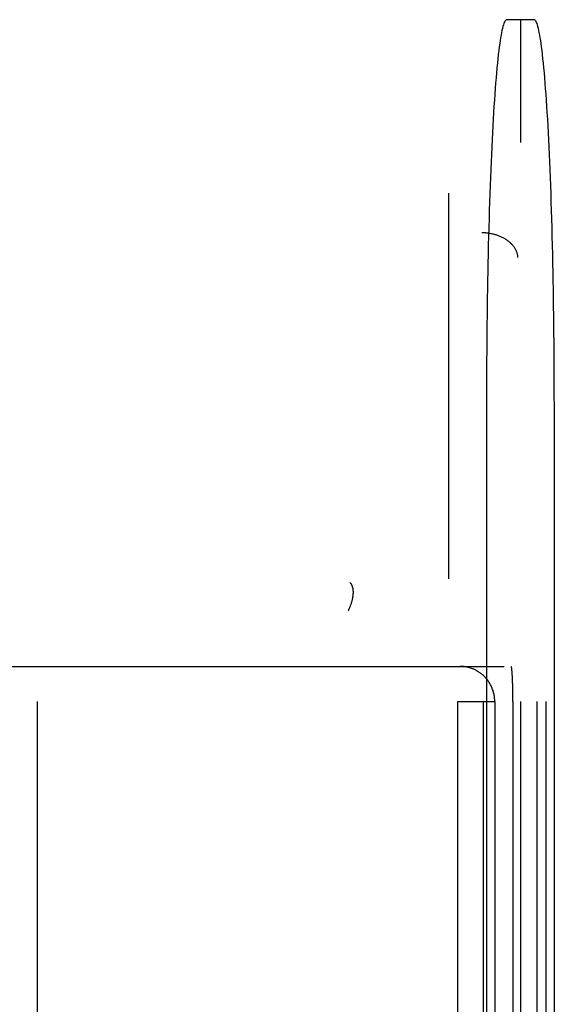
# Model space of a CAD drawing. Header units: millimetres. Extents: x 154 to 631, y -21 to 485.
# Tile 29 of 29: x 615 to 631, y 428 to 456. Entities that reach past the tile are written whole.
import ezdxf

# ---------------------------------------------------------------- set-up
doc = ezdxf.new("R2010")
doc.units = ezdxf.units.MM
doc.header["$MEASUREMENT"] = 0
doc.layers.add('Predefinito', color=5, linetype='Continuous')

# ---------------------------------------------------------------- blocks, each defined once
blk = doc.blocks.new('(#4355) Document')
at = {"layer": 'Predefinito', "extrusion": (0, 1, 0)}
for points in [[(-629.371, 489.31), (-234.912, 468.637)], [(-630.156, 474.33), (-235.697, 453.657)], [(-629.159, 493.353), (-234.7, 472.68)], [(-630.368, 470.287), (-235.909, 449.614)], [(-628.964, 497.077), (-234.505, 476.404)], [(-630.563, 466.563), (-236.104, 445.89)], [(-629.371, 489.31), (-234.912, 468.637)], [(-630.156, 474.33), (-235.697, 453.657)], [(-627.32, 489.507), (-628.105, 474.528)], [(-628.836, 499.523), (-234.377, 478.85)], [(-630.691, 464.117), (-236.232, 443.444)], [(-628.393, 469.036), (-627.032, 495)], [(-628.795, 500.294), (-234.336, 479.622)], [(-628.978, 496.799), (-234.52, 476.127)], [(-236.09, 446.168), (-630.548, 466.84)], [(-236.273, 442.672), (-630.732, 463.345)], [(-627.32, 489.507), (-628.105, 474.528)], [(-235.571, 475.18), (-628.032, 495.748)], [(-629.497, 467.787), (-602.359, 466.364)], [(-628.032, 495.748), (-629.497, 467.787)], [(-235.534, 475.886), (-627.995, 496.454)], [(-602.396, 465.658), (-629.534, 467.081)], [(-630.204, 467.824), (-628.738, 495.785)], [(-627.98, 496.747), (-235.518, 476.179)], [(-602.412, 465.366), (-629.55, 466.788)], [(-630.496, 467.839), (-629.031, 495.801)], [(-630.496, 467.839), (-630.497, 467.817), (-630.497, 467.794), (-630.497, 467.772), (-630.497, 467.749), (-630.496, 467.726), (-630.494, 467.703), (-630.492, 467.68), (-630.489, 467.656), (-630.485, 467.633), (-630.482, 467.609), (-630.477, 467.586), (-630.472, 467.562), (-630.466, 467.539), (-630.46, 467.515), (-630.453, 467.491), (-630.445, 467.468), (-630.437, 467.444), (-630.428, 467.421), (-630.419, 467.398), (-630.408, 467.374), (-630.398, 467.352), (-630.386, 467.329), (-630.374, 467.306), (-630.362, 467.284), (-630.349, 467.262), (-630.335, 467.24), (-630.321, 467.219), (-630.306, 467.198), (-630.29, 467.177), (-630.274, 467.157), (-630.258, 467.137), (-630.241, 467.118), (-630.223, 467.099), (-630.205, 467.08), (-630.186, 467.062), (-630.167, 467.044), (-630.148, 467.027), (-630.128, 467.011), (-630.108, 466.995), (-630.088, 466.979), (-630.067, 466.965), (-630.046, 466.95), (-630.024, 466.937), (-630.003, 466.924), (-629.981, 466.911), (-629.958, 466.899), (-629.936, 466.888), (-629.914, 466.877), (-629.891, 466.867), (-629.868, 466.858), (-629.845, 466.849), (-629.822, 466.841), (-629.8, 466.833), (-629.777, 466.826), (-629.754, 466.82), (-629.731, 466.814), (-629.708, 466.809), (-629.685, 466.804), (-629.662, 466.8), (-629.639, 466.797), (-629.617, 466.794), (-629.594, 466.791), (-629.572, 466.789), (-629.55, 466.788)]]:
    blk.add_lwpolyline(points, dxfattribs=at)
at = {"layer": 'Predefinito'}
for points in [[(629.763, 456.449), (629.763, 452.949)], [(627.712, 451.5), (627.712, 440.5)], [(602.091, 438.007), (629.304, 438.007)], [(615.981, 23.891), (615.981, 437.007)], [(627.98, 23.891), (627.98, 437.007)], [(628.701, 437.007), (628.701, 23.891)], [(629.031, 437.007), (629.031, 23.891)], [(629.55, 437.007), (629.55, 23.891)], [(629.763, 437.007), (629.763, 23.891)], [(630.241, 23.891), (630.241, 437.007)], [(630.496, 23.891), (630.496, 437.007)]]:
    blk.add_lwpolyline(points, dxfattribs=at)
at = {"layer": 'Predefinito', "extrusion": (0.99863, 0, 0.052336)}
for points in [[(15.449, 463.2), (445.615, 463.198), (445.783, 463.193), (445.953, 463.183), (446.123, 463.17), (446.294, 463.152), (446.467, 463.131), (446.64, 463.105), (446.814, 463.075), (446.988, 463.041), (447.163, 463.002), (447.338, 462.959), (447.513, 462.911), (447.688, 462.858), (447.862, 462.801), (448.036, 462.74), (448.21, 462.674), (448.382, 462.603), (448.554, 462.527), (448.725, 462.447), (448.894, 462.362), (449.061, 462.273), (449.227, 462.179), (449.391, 462.081), (449.553, 461.978), (449.713, 461.87), (449.87, 461.759), (450.024, 461.643), (450.176, 461.523), (450.325, 461.399), (450.471, 461.271), (450.613, 461.139), (450.752, 461.004), (450.888, 460.864), (451.02, 460.722), (451.148, 460.576), (451.272, 460.427), (451.392, 460.276), (451.508, 460.121), (451.619, 459.964), (451.726, 459.804), (451.829, 459.642), (451.928, 459.478), (452.022, 459.313), (452.111, 459.145), (452.196, 458.976), (452.276, 458.805), (452.352, 458.634), (452.422, 458.461), (452.489, 458.287), (452.55, 458.113), (452.607, 457.939), (452.659, 457.764), (452.707, 457.589), (452.751, 457.414), (452.789, 457.239), (452.824, 457.065), (452.854, 456.891), (452.88, 456.718), (452.901, 456.546), (452.919, 456.374), (452.932, 456.204), (452.942, 456.035), (452.947, 455.867), (452.949, 440.7), (452.947, 440.534), (452.942, 440.366), (452.932, 440.197), (452.919, 440.026), (452.901, 439.855), (452.88, 439.682), (452.854, 439.509), (452.824, 439.335), (452.789, 439.161), (452.751, 438.986), (452.707, 438.812), (452.659, 438.637), (452.607, 438.462), (452.55, 438.287), (452.489, 438.113), (452.422, 437.94), (452.352, 437.767), (452.276, 437.595), (452.196, 437.425), (452.111, 437.256), (452.022, 437.088), (451.928, 436.922), (451.829, 436.758), (451.726, 436.596), (451.619, 436.437), (451.508, 436.279), (451.392, 436.125), (451.272, 435.973), (451.148, 435.824), (451.02, 435.678), (450.888, 435.536), (450.752, 435.397), (450.613, 435.261), (450.471, 435.13), (450.325, 435.002), (450.176, 434.878), (450.024, 434.758), (449.87, 434.642), (449.713, 434.53), (449.553, 434.423), (449.391, 434.32), (449.227, 434.221), (449.061, 434.127), (448.894, 434.038), (448.725, 433.953), (448.554, 433.873), (448.382, 433.798), (448.21, 433.727), (448.036, 433.661), (447.862, 433.599), (447.688, 433.542), (447.513, 433.49), (447.338, 433.442), (447.163, 433.399), (446.988, 433.36), (446.814, 433.325), (446.64, 433.295), (446.467, 433.27), (446.294, 433.248), (446.123, 433.231), (445.953, 433.217), (445.783, 433.208), (445.615, 433.202), (445.449, 433.2)], [(440.5, 456.005), (440.501, 456.127), (440.505, 456.25), (440.512, 456.374), (440.522, 456.499), (440.535, 456.625), (440.551, 456.752), (440.57, 456.879), (440.592, 457.006), (440.617, 457.134), (440.646, 457.262), (440.677, 457.39), (440.712, 457.519), (440.751, 457.647), (440.792, 457.775), (440.838, 457.903), (440.886, 458.03), (440.938, 458.156), (440.993, 458.282), (441.052, 458.407), (441.114, 458.531), (441.18, 458.654), (441.249, 458.776), (441.321, 458.896), (441.397, 459.015), (441.475, 459.132), (441.557, 459.247), (441.642, 459.361), (441.73, 459.472), (441.821, 459.581), (441.915, 459.688), (442.012, 459.792), (442.111, 459.894), (442.213, 459.994), (442.317, 460.09), (442.424, 460.184), (442.533, 460.275), (442.645, 460.363), (442.758, 460.448), (442.873, 460.53), (442.99, 460.609), (443.109, 460.684), (443.229, 460.756), (443.351, 460.825), (443.474, 460.891), (443.598, 460.953), (443.723, 461.012), (443.849, 461.067), (443.975, 461.119), (444.103, 461.168), (444.23, 461.213), (444.358, 461.255), (444.487, 461.293), (444.615, 461.328), (444.743, 461.36), (444.871, 461.388), (444.999, 461.413), (445.127, 461.435), (445.254, 461.454), (445.38, 461.47), (445.506, 461.483), (445.631, 461.493), (445.755, 461.5), (445.878, 461.504), (446, 461.505), (446.122, 461.504), (446.245, 461.5), (446.369, 461.493), (446.494, 461.483), (446.62, 461.47), (446.746, 461.454), (446.873, 461.435), (447.001, 461.413), (447.129, 461.388), (447.257, 461.36), (447.385, 461.328), (447.513, 461.293), (447.642, 461.255), (447.77, 461.213), (447.897, 461.168), (448.025, 461.119), (448.151, 461.067), (448.277, 461.012), (448.402, 460.953), (448.526, 460.891), (448.649, 460.825), (448.771, 460.756), (448.891, 460.684), (449.01, 460.609), (449.127, 460.53), (449.242, 460.448), (449.355, 460.363), (449.467, 460.275), (449.576, 460.184), (449.683, 460.09), (449.787, 459.994), (449.889, 459.894), (449.988, 459.792), (450.085, 459.688), (450.179, 459.581), (450.27, 459.472), (450.358, 459.361), (450.443, 459.247), (450.525, 459.132), (450.603, 459.015), (450.679, 458.896), (450.751, 458.776), (450.82, 458.654), (450.886, 458.531), (450.948, 458.407), (451.007, 458.282), (451.062, 458.156), (451.114, 458.03), (451.162, 457.903), (451.208, 457.775), (451.249, 457.647), (451.288, 457.519), (451.323, 457.39), (451.354, 457.262), (451.383, 457.134), (451.408, 457.006), (451.43, 456.879), (451.449, 456.752), (451.465, 456.625), (451.478, 456.499), (451.488, 456.374), (451.495, 456.25), (451.499, 456.127), (451.5, 456.005)], [(451.5, 441.005), (451.499, 456.127), (451.495, 456.25), (451.488, 456.374), (451.478, 456.499), (451.465, 456.625), (451.449, 456.752), (451.43, 456.879), (451.408, 457.006), (451.383, 457.134), (451.354, 457.262), (451.323, 457.39), (451.288, 457.519), (451.249, 457.647), (451.208, 457.775), (451.162, 457.903), (451.114, 458.03), (451.062, 458.156), (451.007, 458.282), (450.948, 458.407), (450.886, 458.531), (450.82, 458.654), (450.751, 458.776), (450.679, 458.896), (450.603, 459.015), (450.525, 459.132), (450.443, 459.247), (450.358, 459.361), (450.27, 459.472), (450.179, 459.581), (450.085, 459.688), (449.988, 459.792), (449.889, 459.894), (449.787, 459.994), (449.683, 460.09), (449.576, 460.184), (449.467, 460.275), (449.355, 460.363), (449.242, 460.448), (449.127, 460.53), (449.01, 460.609), (448.891, 460.684), (448.771, 460.756), (448.649, 460.825), (448.526, 460.891), (448.402, 460.953), (448.277, 461.012), (448.151, 461.067), (448.025, 461.119), (447.897, 461.168), (447.77, 461.213), (447.642, 461.255), (447.513, 461.293), (447.385, 461.328), (447.257, 461.36), (447.129, 461.388), (447.001, 461.413), (446.873, 461.435), (446.746, 461.454), (446.62, 461.47), (446.494, 461.483), (446.369, 461.493), (446.245, 461.5), (446.122, 461.504), (446, 461.505), (445.878, 461.504), (445.755, 461.5), (445.631, 461.493), (445.506, 461.483), (445.38, 461.47), (445.254, 461.454), (445.127, 461.435), (444.999, 461.413), (444.871, 461.388), (444.743, 461.36), (444.615, 461.328), (444.487, 461.293), (444.358, 461.255), (444.23, 461.213), (444.103, 461.168), (443.975, 461.119), (443.849, 461.067), (443.723, 461.012), (443.598, 460.953), (443.474, 460.891), (443.351, 460.825), (443.229, 460.756), (443.109, 460.684), (442.99, 460.609), (442.873, 460.53), (442.758, 460.448), (442.645, 460.363), (442.533, 460.275), (442.424, 460.184), (442.317, 460.09), (442.213, 459.994), (442.111, 459.894), (442.012, 459.792), (441.915, 459.688), (441.821, 459.581), (441.73, 459.472), (441.642, 459.361), (441.557, 459.247), (441.475, 459.132), (441.397, 459.015), (441.321, 458.896), (441.249, 458.776), (441.18, 458.654), (441.114, 458.531), (441.052, 458.407), (440.993, 458.282), (440.938, 458.156), (440.886, 458.03), (440.838, 457.903), (440.792, 457.775), (440.751, 457.647), (440.712, 457.519), (440.677, 457.39), (440.646, 457.262), (440.617, 457.134), (440.592, 457.006), (440.57, 456.879), (440.551, 456.752), (440.535, 456.625), (440.522, 456.499), (440.512, 456.374), (440.505, 456.25), (440.501, 456.127), (440.5, 456.005)], [(440.5, 456.005), (440.501, 440.883), (440.505, 440.76), (440.512, 440.636), (440.522, 440.511), (440.535, 440.385), (440.551, 440.259), (440.57, 440.132), (440.592, 440.004), (440.617, 439.877), (440.646, 439.748), (440.677, 439.62), (440.712, 439.492), (440.751, 439.364), (440.792, 439.236), (440.838, 439.108), (440.886, 438.981), (440.938, 438.854), (440.993, 438.728), (441.052, 438.603), (441.114, 438.479), (441.18, 438.356), (441.249, 438.235), (441.321, 438.114), (441.397, 437.996), (441.475, 437.879), (441.557, 437.763), (441.642, 437.65), (441.73, 437.539), (441.821, 437.429), (441.915, 437.323), (442.012, 437.218), (442.111, 437.116), (442.213, 437.017), (442.317, 436.92), (442.424, 436.826), (442.533, 436.735), (442.645, 436.647), (442.758, 436.562), (442.873, 436.48), (442.99, 436.402), (443.109, 436.326), (443.229, 436.254), (443.351, 436.185), (443.474, 436.12), (443.598, 436.058), (443.723, 435.999), (443.849, 435.943), (443.975, 435.891), (444.103, 435.843), (444.23, 435.798), (444.358, 435.756), (444.487, 435.718), (444.615, 435.682), (444.743, 435.651), (444.871, 435.622), (444.999, 435.597), (445.127, 435.575), (445.254, 435.556), (445.38, 435.54), (445.506, 435.527), (445.631, 435.518), (445.755, 435.511), (445.878, 435.507), (446, 435.505), (446.122, 435.507), (446.245, 435.511), (446.369, 435.518), (446.494, 435.527), (446.62, 435.54), (446.746, 435.556), (446.873, 435.575), (447.001, 435.597), (447.129, 435.622), (447.257, 435.651), (447.385, 435.682), (447.513, 435.718), (447.642, 435.756), (447.77, 435.798), (447.897, 435.843), (448.025, 435.891), (448.151, 435.943), (448.277, 435.999), (448.402, 436.058), (448.526, 436.12), (448.649, 436.185), (448.771, 436.254), (448.891, 436.326), (449.01, 436.402), (449.127, 436.48), (449.242, 436.562), (449.355, 436.647), (449.467, 436.735), (449.576, 436.826), (449.683, 436.92), (449.787, 437.017), (449.889, 437.116), (449.988, 437.218), (450.085, 437.323), (450.179, 437.429), (450.27, 437.539), (450.358, 437.65), (450.443, 437.763), (450.525, 437.879), (450.603, 437.996), (450.679, 438.114), (450.751, 438.235), (450.82, 438.356), (450.886, 438.479), (450.948, 438.603), (451.007, 438.728), (451.062, 438.854), (451.114, 438.981), (451.162, 439.108), (451.208, 439.236), (451.249, 439.364), (451.288, 439.492), (451.323, 439.62), (451.354, 439.748), (451.383, 439.877), (451.408, 440.004), (451.43, 440.132), (451.449, 440.259), (451.465, 440.385), (451.478, 440.511), (451.488, 440.636), (451.495, 440.76), (451.499, 440.883), (451.5, 441.005)], [(440.5, 441.005), (440.501, 440.883), (440.505, 440.76), (440.512, 440.636), (440.522, 440.511), (440.535, 440.385), (440.551, 440.259), (440.57, 440.132), (440.592, 440.004), (440.617, 439.877), (440.646, 439.748), (440.677, 439.62), (440.712, 439.492), (440.751, 439.364), (440.792, 439.236), (440.838, 439.108), (440.886, 438.981), (440.938, 438.854), (440.993, 438.728), (441.052, 438.603), (441.114, 438.479), (441.18, 438.356), (441.249, 438.235), (441.321, 438.114), (441.397, 437.996), (441.475, 437.879), (441.557, 437.763), (441.642, 437.65), (441.73, 437.539), (441.821, 437.429), (441.915, 437.323), (442.012, 437.218), (442.111, 437.116), (442.213, 437.017), (442.317, 436.92), (442.424, 436.826), (442.533, 436.735), (442.645, 436.647), (442.758, 436.562), (442.873, 436.48), (442.99, 436.402), (443.109, 436.326), (443.229, 436.254), (443.351, 436.185), (443.474, 436.12), (443.598, 436.058), (443.723, 435.999), (443.849, 435.943), (443.975, 435.891), (444.103, 435.843), (444.23, 435.798), (444.358, 435.756), (444.487, 435.718), (444.615, 435.682), (444.743, 435.651), (444.871, 435.622), (444.999, 435.597), (445.127, 435.575), (445.254, 435.556), (445.38, 435.54), (445.506, 435.527), (445.631, 435.518), (445.755, 435.511), (445.878, 435.507), (446, 435.505), (446.122, 435.507), (446.245, 435.511), (446.369, 435.518), (446.494, 435.527), (446.62, 435.54), (446.746, 435.556), (446.873, 435.575), (447.001, 435.597), (447.129, 435.622), (447.257, 435.651), (447.385, 435.682), (447.513, 435.718), (447.642, 435.756), (447.77, 435.798), (447.897, 435.843), (448.025, 435.891), (448.151, 435.943), (448.277, 435.999), (448.402, 436.058), (448.526, 436.12), (448.649, 436.185), (448.771, 436.254), (448.891, 436.326), (449.01, 436.402), (449.127, 436.48), (449.242, 436.562), (449.355, 436.647), (449.467, 436.735), (449.576, 436.826), (449.683, 436.92), (449.787, 437.017), (449.889, 437.116), (449.988, 437.218), (450.085, 437.323), (450.179, 437.429), (450.27, 437.539), (450.358, 437.65), (450.443, 437.763), (450.525, 437.879), (450.603, 437.996), (450.679, 438.114), (450.751, 438.235), (450.82, 438.356), (450.886, 438.479), (450.948, 438.603), (451.007, 438.728), (451.062, 438.854), (451.114, 438.981), (451.162, 439.108), (451.208, 439.236), (451.249, 439.364), (451.288, 439.492), (451.323, 439.62), (451.354, 439.748), (451.383, 439.877), (451.408, 440.004), (451.43, 440.132), (451.449, 440.259), (451.465, 440.385), (451.478, 440.511), (451.488, 440.636), (451.495, 440.76), (451.499, 440.883), (451.5, 441.005)], [(445.449, 433.2), (15.283, 433.202), (15.115, 433.208), (14.945, 433.217), (14.775, 433.231), (14.604, 433.248), (14.431, 433.27), (14.258, 433.295), (14.084, 433.325), (13.91, 433.36), (13.735, 433.399), (13.56, 433.442), (13.385, 433.49), (13.21, 433.542), (13.036, 433.599), (12.862, 433.661), (12.688, 433.727), (12.516, 433.798), (12.344, 433.873), (12.173, 433.953), (12.004, 434.038), (11.837, 434.127), (11.671, 434.221), (11.507, 434.32), (11.345, 434.423), (11.185, 434.53), (11.028, 434.642), (10.874, 434.758), (10.722, 434.878), (10.573, 435.002), (10.427, 435.13), (10.285, 435.261), (10.146, 435.397), (10.01, 435.536), (9.878, 435.678), (9.75, 435.824), (9.626, 435.973), (9.506, 436.125), (9.39, 436.279), (9.279, 436.437), (9.172, 436.596), (9.069, 436.758), (8.97, 436.922), (8.876, 437.088), (8.787, 437.256), (8.702, 437.425), (8.622, 437.595), (8.546, 437.767), (8.476, 437.94), (8.409, 438.113), (8.348, 438.287), (8.291, 438.462), (8.239, 438.637), (8.191, 438.812), (8.147, 438.986), (8.109, 439.161), (8.074, 439.336), (8.044, 439.509), (8.018, 439.683), (7.997, 439.855), (7.979, 440.026), (7.966, 440.197), (7.956, 440.366), (7.951, 440.534), (7.949, 455.7), (7.951, 455.867), (7.956, 456.035), (7.966, 456.204), (7.979, 456.374), (7.997, 456.546), (8.018, 456.718), (8.044, 456.891), (8.074, 457.065), (8.109, 457.239), (8.147, 457.414), (8.191, 457.589), (8.239, 457.764), (8.291, 457.939), (8.348, 458.113), (8.409, 458.287), (8.476, 458.461), (8.546, 458.634), (8.622, 458.805), (8.702, 458.976), (8.787, 459.145), (8.876, 459.313), (8.97, 459.478), (9.069, 459.642), (9.172, 459.804), (9.279, 459.964), (9.39, 460.121), (9.506, 460.276), (9.626, 460.427), (9.75, 460.576), (9.878, 460.722), (10.01, 460.864), (10.146, 461.004), (10.285, 461.139), (10.427, 461.271), (10.573, 461.399), (10.722, 461.523), (10.874, 461.643), (11.028, 461.759), (11.185, 461.87), (11.345, 461.978), (11.507, 462.081), (11.671, 462.179), (11.837, 462.273), (12.004, 462.362), (12.173, 462.447), (12.344, 462.527), (12.516, 462.603), (12.688, 462.674), (12.862, 462.74), (13.036, 462.801), (13.21, 462.858), (13.385, 462.911), (13.56, 462.959), (13.735, 463.002), (13.91, 463.041), (14.084, 463.075), (14.258, 463.105), (14.431, 463.131), (14.604, 463.152), (14.775, 463.17), (14.945, 463.183), (15.115, 463.193), (15.283, 463.198), (15.449, 463.2)], [(438.007, 434.2), (438.007, 434.178), (438.006, 434.156), (438.005, 434.133), (438.003, 434.11), (438.001, 434.088), (437.998, 434.065), (437.994, 434.041), (437.99, 434.018), (437.986, 433.995), (437.981, 433.972), (437.975, 433.948), (437.968, 433.925), (437.961, 433.902), (437.954, 433.878), (437.946, 433.855), (437.937, 433.832), (437.927, 433.809), (437.917, 433.786), (437.907, 433.763), (437.895, 433.741), (437.883, 433.719), (437.871, 433.696), (437.858, 433.675), (437.844, 433.653), (437.83, 433.632), (437.815, 433.611), (437.799, 433.59), (437.783, 433.57), (437.767, 433.55), (437.75, 433.531), (437.732, 433.512), (437.714, 433.493), (437.695, 433.475), (437.676, 433.457), (437.657, 433.44), (437.637, 433.424), (437.617, 433.408), (437.596, 433.392), (437.575, 433.378), (437.554, 433.363), (437.532, 433.35), (437.511, 433.336), (437.488, 433.324), (437.466, 433.312), (437.444, 433.301), (437.421, 433.29), (437.398, 433.28), (437.375, 433.27), (437.352, 433.262), (437.329, 433.253), (437.305, 433.246), (437.282, 433.239), (437.259, 433.232), (437.235, 433.227), (437.212, 433.222), (437.189, 433.217), (437.166, 433.213), (437.142, 433.209), (437.119, 433.207), (437.097, 433.204), (437.074, 433.202), (437.051, 433.201), (437.029, 433.2), (437.007, 433.2)], [(437.007, 463.2), (437.029, 463.2), (437.051, 463.199), (437.074, 463.198), (437.097, 463.196), (437.119, 463.194), (437.142, 463.191), (437.166, 463.188), (437.189, 463.184), (437.212, 463.179), (437.235, 463.174), (437.259, 463.168), (437.282, 463.162), (437.305, 463.155), (437.329, 463.147), (437.352, 463.139), (437.375, 463.13), (437.398, 463.121), (437.421, 463.11), (437.444, 463.1), (437.466, 463.089), (437.488, 463.077), (437.511, 463.064), (437.532, 463.051), (437.554, 463.037), (437.575, 463.023), (437.596, 463.008), (437.617, 462.993), (437.637, 462.977), (437.657, 462.96), (437.676, 462.943), (437.695, 462.925), (437.714, 462.907), (437.732, 462.889), (437.75, 462.87), (437.767, 462.85), (437.783, 462.831), (437.799, 462.81), (437.815, 462.79), (437.83, 462.769), (437.844, 462.747), (437.858, 462.726), (437.871, 462.704), (437.883, 462.682), (437.895, 462.66), (437.907, 462.637), (437.917, 462.614), (437.927, 462.591), (437.937, 462.568), (437.946, 462.545), (437.954, 462.522), (437.961, 462.499), (437.968, 462.475), (437.975, 462.452), (437.981, 462.429), (437.986, 462.405), (437.99, 462.382), (437.994, 462.359), (437.998, 462.336), (438.001, 462.313), (438.003, 462.29), (438.005, 462.267), (438.006, 462.245), (438.007, 462.222), (438.007, 462.2)]]:
    blk.add_lwpolyline(points, dxfattribs=at)
at = {"layer": 'Predefinito', "extrusion": (0.726994, -0.503806, -0.466539)}
blk.add_lwpolyline([(717.218, 564.138), (717.235, 564.132), (717.252, 564.126), (717.269, 564.119), (717.286, 564.113), (717.303, 564.106), (717.32, 564.098), (717.337, 564.09), (717.354, 564.082), (717.371, 564.074), (717.387, 564.065), (717.404, 564.056), (717.42, 564.046), (717.436, 564.037), (717.453, 564.026), (717.469, 564.016), (717.484, 564.005), (717.5, 563.994), (717.516, 563.982), (717.531, 563.97), (717.546, 563.958), (717.561, 563.946), (717.576, 563.933), (717.59, 563.92), (717.604, 563.906), (717.618, 563.892), (717.632, 563.878), (717.646, 563.864), (717.659, 563.849), (717.672, 563.834), (717.685, 563.819), (717.697, 563.804), (717.709, 563.788), (717.721, 563.772), (717.732, 563.756), (717.743, 563.74), (717.754, 563.723), (717.764, 563.707), (717.774, 563.69), (717.784, 563.673), (717.794, 563.656), (717.803, 563.638), (717.811, 563.621), (717.82, 563.603), (717.828, 563.585), (717.835, 563.567), (717.842, 563.549), (717.849, 563.531), (717.856, 563.513), (717.862, 563.495), (717.868, 563.476), (717.873, 563.458), (717.878, 563.44), (717.883, 563.421), (717.887, 563.403), (717.891, 563.385), (717.894, 563.366), (717.897, 563.348), (717.9, 563.329), (717.903, 563.311), (717.905, 563.293), (717.907, 563.275), (717.908, 563.257), (717.909, 563.239), (717.91, 563.221)], dxfattribs=at)
at = {"layer": 'Predefinito', "extrusion": (-0.052336, 0, 0.99863)}
for points in [[(-438.007, 653.117), (-438.007, 653.139), (-438.006, 653.161), (-438.005, 653.184), (-438.003, 653.207), (-438.001, 653.229), (-437.998, 653.252), (-437.994, 653.276), (-437.99, 653.299), (-437.986, 653.322), (-437.981, 653.345), (-437.975, 653.369), (-437.968, 653.392), (-437.961, 653.415), (-437.954, 653.438), (-437.946, 653.462), (-437.937, 653.485), (-437.927, 653.508), (-437.917, 653.531), (-437.907, 653.553), (-437.895, 653.576), (-437.883, 653.598), (-437.871, 653.62), (-437.858, 653.642), (-437.844, 653.664), (-437.83, 653.685), (-437.815, 653.706), (-437.799, 653.727), (-437.783, 653.747), (-437.767, 653.767), (-437.75, 653.786), (-437.732, 653.805), (-437.714, 653.824), (-437.695, 653.842), (-437.676, 653.859), (-437.657, 653.877), (-437.637, 653.893), (-437.617, 653.909), (-437.596, 653.925), (-437.575, 653.939), (-437.554, 653.954), (-437.532, 653.967), (-437.511, 653.981), (-437.488, 653.993), (-437.466, 654.005), (-437.444, 654.016), (-437.421, 654.027), (-437.398, 654.037), (-437.375, 654.047), (-437.352, 654.055), (-437.329, 654.064), (-437.305, 654.071), (-437.282, 654.078), (-437.259, 654.085), (-437.235, 654.09), (-437.212, 654.095), (-437.189, 654.1), (-437.166, 654.104), (-437.142, 654.107), (-437.119, 654.11), (-437.097, 654.113), (-437.074, 654.114), (-437.051, 654.116), (-437.029, 654.116), (-437.007, 654.117)], [(-437.007, 654.117), (-437.029, 654.116), (-437.051, 654.116), (-437.074, 654.114), (-437.097, 654.113), (-437.119, 654.11), (-437.142, 654.107), (-437.166, 654.104), (-437.189, 654.1), (-437.212, 654.095), (-437.235, 654.09), (-437.259, 654.085), (-437.282, 654.078), (-437.305, 654.071), (-437.329, 654.064), (-437.352, 654.055), (-437.375, 654.047), (-437.398, 654.037), (-437.421, 654.027), (-437.444, 654.016), (-437.466, 654.005), (-437.488, 653.993), (-437.511, 653.981), (-437.532, 653.967), (-437.554, 653.954), (-437.575, 653.939), (-437.596, 653.925), (-437.617, 653.909), (-437.637, 653.893), (-437.657, 653.877), (-437.676, 653.859), (-437.695, 653.842), (-437.714, 653.824), (-437.732, 653.805), (-437.75, 653.786), (-437.767, 653.767), (-437.783, 653.747), (-437.799, 653.727), (-437.815, 653.706), (-437.83, 653.685), (-437.844, 653.664), (-437.858, 653.642), (-437.871, 653.62), (-437.883, 653.598), (-437.895, 653.576), (-437.907, 653.553), (-437.917, 653.531), (-437.927, 653.508), (-437.937, 653.485), (-437.946, 653.462), (-437.954, 653.438), (-437.961, 653.415), (-437.968, 653.392), (-437.975, 653.369), (-437.981, 653.345), (-437.986, 653.322), (-437.99, 653.299), (-437.994, 653.276), (-437.998, 653.252), (-438.001, 653.229), (-438.003, 653.207), (-438.005, 653.184), (-438.006, 653.161), (-438.007, 653.139), (-438.007, 653.117)]]:
    blk.add_lwpolyline(points, dxfattribs=at)
at = {"layer": 'Predefinito', "extrusion": (0.669131, 0, 0.743145)}
blk.add_lwpolyline([(437.007, -155.797), (437.031, -155.797), (437.055, -155.796), (437.08, -155.795), (437.104, -155.793), (437.129, -155.79), (437.153, -155.787), (437.177, -155.783), (437.202, -155.778), (437.226, -155.773), (437.251, -155.767), (437.275, -155.761), (437.299, -155.754), (437.323, -155.746), (437.346, -155.738), (437.37, -155.729), (437.393, -155.72), (437.416, -155.71), (437.439, -155.699), (437.461, -155.688), (437.484, -155.676), (437.506, -155.664), (437.527, -155.651), (437.548, -155.638), (437.569, -155.624), (437.589, -155.61), (437.609, -155.596), (437.629, -155.58), (437.648, -155.565), (437.667, -155.549), (437.685, -155.533), (437.702, -155.516), (437.72, -155.499), (437.736, -155.482), (437.752, -155.464), (437.768, -155.446), (437.783, -155.428), (437.798, -155.409), (437.813, -155.39), (437.827, -155.37), (437.841, -155.35), (437.854, -155.329), (437.867, -155.308), (437.879, -155.287), (437.891, -155.266), (437.902, -155.244), (437.912, -155.222), (437.923, -155.199), (437.932, -155.177), (437.941, -155.154), (437.95, -155.131), (437.958, -155.107), (437.965, -155.084), (437.972, -155.06), (437.978, -155.037), (437.984, -155.013), (437.988, -154.989), (437.993, -154.965), (437.997, -154.941), (438, -154.917), (438.002, -154.893), (438.004, -154.869), (438.006, -154.845), (438.007, -154.821), (438.007, -154.797)], dxfattribs=at)
at = {"layer": 'Predefinito', "extrusion": (0.037012, 0.707008, -0.706237)}
blk.add_lwpolyline([(-605.324, 682.448), (-605.322, 682.471), (-605.319, 682.495), (-605.316, 682.519), (-605.313, 682.543), (-605.308, 682.566), (-605.303, 682.59), (-605.298, 682.614), (-605.291, 682.637), (-605.285, 682.661), (-605.277, 682.684), (-605.27, 682.707), (-605.261, 682.73), (-605.252, 682.753), (-605.242, 682.776), (-605.232, 682.798), (-605.222, 682.82), (-605.21, 682.842), (-605.198, 682.864), (-605.186, 682.885), (-605.173, 682.906), (-605.16, 682.927), (-605.146, 682.947), (-605.132, 682.967), (-605.117, 682.986), (-605.102, 683.005), (-605.087, 683.024), (-605.071, 683.042), (-605.054, 683.06), (-605.038, 683.077), (-605.021, 683.094), (-605.003, 683.11), (-604.986, 683.126), (-604.967, 683.142), (-604.948, 683.157), (-604.929, 683.172), (-604.909, 683.187), (-604.889, 683.201), (-604.869, 683.214), (-604.848, 683.228), (-604.826, 683.24), (-604.805, 683.252), (-604.782, 683.264), (-604.76, 683.275), (-604.737, 683.286), (-604.714, 683.296), (-604.691, 683.305), (-604.668, 683.314), (-604.644, 683.322), (-604.62, 683.33), (-604.596, 683.337), (-604.572, 683.343), (-604.547, 683.349), (-604.523, 683.354), (-604.498, 683.359), (-604.474, 683.363), (-604.449, 683.366), (-604.424, 683.369), (-604.4, 683.371), (-604.375, 683.373), (-604.35, 683.374), (-604.326, 683.374), (-604.301, 683.374), (-604.277, 683.373), (-604.253, 683.371)], dxfattribs=at)
at = {"layer": 'Predefinito', "extrusion": (-0.529667, 0.701432, 0.476914)}
blk.add_lwpolyline([(-766.705, 425.802), (-766.706, 425.784), (-766.706, 425.766), (-766.706, 425.747), (-766.706, 425.729), (-766.705, 425.711), (-766.704, 425.692), (-766.703, 425.674), (-766.701, 425.655), (-766.699, 425.637), (-766.697, 425.618), (-766.694, 425.599), (-766.691, 425.581), (-766.688, 425.562), (-766.684, 425.543), (-766.68, 425.524), (-766.675, 425.506), (-766.67, 425.487), (-766.665, 425.468), (-766.659, 425.45), (-766.653, 425.431), (-766.646, 425.413), (-766.64, 425.395), (-766.632, 425.377), (-766.625, 425.359), (-766.617, 425.341), (-766.609, 425.323), (-766.6, 425.305), (-766.591, 425.288), (-766.582, 425.27), (-766.572, 425.253), (-766.562, 425.236), (-766.552, 425.219), (-766.541, 425.203), (-766.53, 425.186), (-766.519, 425.17), (-766.507, 425.154), (-766.495, 425.139), (-766.483, 425.123), (-766.47, 425.108), (-766.457, 425.093), (-766.444, 425.079), (-766.431, 425.064), (-766.417, 425.05), (-766.403, 425.037), (-766.389, 425.023), (-766.375, 425.01), (-766.361, 424.997), (-766.346, 424.985), (-766.331, 424.973), (-766.316, 424.961), (-766.301, 424.949), (-766.285, 424.938), (-766.27, 424.927), (-766.254, 424.917), (-766.238, 424.907), (-766.222, 424.897), (-766.206, 424.887), (-766.19, 424.878), (-766.174, 424.869), (-766.157, 424.861), (-766.141, 424.853), (-766.125, 424.845), (-766.108, 424.838), (-766.092, 424.831)], dxfattribs=at)
at = {"layer": 'Predefinito'}
for points in [[(630.732, 445.449, 463.345), (630.731, 445.708, 463.348), (630.731, 445.967, 463.357), (630.73, 446.226, 463.373), (630.729, 446.484, 463.394), (630.728, 446.742, 463.422), (630.726, 446.999, 463.455), (630.724, 447.255, 463.495), (630.721, 447.51, 463.54), (630.719, 447.764, 463.592), (630.716, 448.017, 463.649), (630.712, 448.268, 463.713), (630.709, 448.517, 463.782), (630.705, 448.765, 463.857), (630.7, 449.012, 463.938), (630.696, 449.256, 464.025), (630.691, 449.498, 464.117), (630.685, 449.757, 464.224), (630.68, 450.014, 464.337), (630.673, 450.268, 464.457), (630.667, 450.519, 464.583), (630.66, 450.766, 464.715), (630.652, 451.01, 464.854), (630.645, 451.251, 464.999), (630.637, 451.487, 465.15), (630.629, 451.72, 465.307), (630.62, 451.949, 465.47), (630.611, 452.173, 465.638), (630.602, 452.393, 465.812), (630.593, 452.609, 465.992), (630.583, 452.82, 466.177), (630.573, 453.026, 466.367), (630.563, 453.227, 466.563), (630.552, 453.423, 466.764), (630.542, 453.613, 466.97), (630.531, 453.799, 467.18), (630.519, 453.978, 467.395), (630.508, 454.153, 467.615), (630.496, 454.322, 467.839), (630.484, 454.484, 468.068), (630.472, 454.642, 468.3), (630.459, 454.793, 468.536), (630.447, 454.938, 468.777), (630.434, 455.077, 469.02), (630.421, 455.21, 469.267), (630.408, 455.336, 469.518), (630.395, 455.456, 469.771), (630.381, 455.569, 470.028), (630.368, 455.676, 470.287), (630.355, 455.769, 470.529), (630.342, 455.855, 470.772), (630.329, 455.936, 471.018), (630.316, 456.012, 471.266), (630.303, 456.081, 471.515), (630.29, 456.144, 471.766), (630.277, 456.202, 472.018), (630.264, 456.253, 472.272), (630.25, 456.299, 472.527), (630.237, 456.339, 472.783), (630.223, 456.372, 473.039), (630.21, 456.4, 473.296), (630.196, 456.421, 473.554), (630.183, 456.437, 473.813), (630.169, 456.446, 474.071), (629.371, 456.449, 489.31), (629.357, 456.446, 489.568), (629.344, 456.437, 489.827), (629.33, 456.421, 490.085), (629.317, 456.4, 490.343), (629.303, 456.372, 490.6), (629.29, 456.339, 490.857), (629.276, 456.299, 491.113), (629.263, 456.253, 491.368), (629.25, 456.202, 491.621), (629.236, 456.144, 491.874), (629.223, 456.081, 492.124), (629.21, 456.012, 492.374), (629.197, 455.936, 492.621), (629.184, 455.855, 492.867), (629.172, 455.769, 493.111), (629.159, 455.676, 493.353), (629.145, 455.569, 493.612), (629.132, 455.456, 493.869), (629.119, 455.336, 494.122), (629.105, 455.21, 494.372), (629.093, 455.077, 494.619), (629.08, 454.938, 494.863), (629.067, 454.793, 495.103), (629.055, 454.642, 495.339), (629.043, 454.484, 495.572), (629.031, 454.322, 495.8), (629.019, 454.153, 496.024), (629.007, 453.978, 496.244), (628.996, 453.799, 496.459), (628.985, 453.613, 496.67), (628.974, 453.423, 496.876), (628.964, 453.227, 497.077), (628.953, 453.026, 497.272), (628.944, 452.82, 497.463), (628.934, 452.609, 497.648), (628.924, 452.393, 497.827), (628.915, 452.173, 498.001), (628.906, 451.949, 498.17), (628.898, 451.72, 498.333), (628.89, 451.487, 498.49), (628.882, 451.251, 498.64), (628.874, 451.01, 498.785), (628.867, 450.766, 498.924), (628.86, 450.519, 499.057), (628.853, 450.268, 499.183), (628.847, 450.014, 499.303), (628.841, 449.757, 499.416), (628.836, 449.498, 499.523), (628.831, 449.256, 499.615), (628.826, 449.012, 499.702), (628.822, 448.765, 499.783), (628.818, 448.517, 499.858), (628.814, 448.268, 499.927), (628.811, 448.017, 499.99), (628.808, 447.764, 500.048), (628.805, 447.51, 500.099), (628.803, 447.255, 500.145), (628.801, 446.999, 500.184), (628.799, 446.742, 500.218), (628.798, 446.484, 500.245), (628.797, 446.226, 500.267), (628.796, 445.967, 500.282), (628.795, 445.708, 500.291), (628.795, 15.449, 500.294)], [(630.731, 15.19, 463.348), (630.732, 445.449, 463.345)], [(629.031, 437.007, 495.801), (629.03, 437.036, 495.801), (629.029, 437.065, 495.801), (629.027, 437.093, 495.8), (629.024, 437.122, 495.8), (629.02, 437.151, 495.8), (629.016, 437.179, 495.8), (629.01, 437.207, 495.8), (629.004, 437.236, 495.799), (628.997, 437.263, 495.799), (628.989, 437.291, 495.798), (628.981, 437.319, 495.798), (628.971, 437.346, 495.798), (628.961, 437.373, 495.797), (628.95, 437.4, 495.796), (628.939, 437.426, 495.796), (628.926, 437.452, 495.795), (628.914, 437.476, 495.795), (628.901, 437.499, 495.794), (628.888, 437.522, 495.793), (628.874, 437.545, 495.792), (628.86, 437.567, 495.792), (628.844, 437.588, 495.791), (628.829, 437.61, 495.79), (628.813, 437.63, 495.789), (628.796, 437.651, 495.788), (628.779, 437.671, 495.787), (628.761, 437.69, 495.786), (628.743, 437.709, 495.786), (628.724, 437.728, 495.785), (628.705, 437.746, 495.784), (628.685, 437.764, 495.782), (628.665, 437.781, 495.781), (628.646, 437.795, 495.781), (628.628, 437.81, 495.78), (628.609, 437.823, 495.779), (628.59, 437.836, 495.778), (628.571, 437.849, 495.777), (628.551, 437.861, 495.775), (628.531, 437.873, 495.774), (628.51, 437.885, 495.773), (628.491, 437.895, 495.772), (628.471, 437.905, 495.771), (628.452, 437.914, 495.77), (628.432, 437.923, 495.769), (628.411, 437.932, 495.768), (628.391, 437.94, 495.767), (628.37, 437.948, 495.766), (628.35, 437.955, 495.765), (628.33, 437.961, 495.764), (628.311, 437.967, 495.763), (628.291, 437.973, 495.762), (628.272, 437.978, 495.761), (628.252, 437.982, 495.76), (628.233, 437.987, 495.759), (628.213, 437.99, 495.758), (628.193, 437.994, 495.757), (628.173, 437.997, 495.756), (628.153, 438, 495.755), (628.133, 438.002, 495.754), (628.113, 438.004, 495.753), (628.093, 438.005, 495.751), (628.072, 438.006, 495.75), (628.052, 438.007, 495.749), (628.032, 438.007, 495.748)], [(629.55, 437.007, 466.788), (629.55, 437.027, 466.788), (629.55, 437.047, 466.789), (629.55, 437.067, 466.79), (629.55, 437.088, 466.791), (629.549, 437.108, 466.793), (629.549, 437.128, 466.795), (629.549, 437.148, 466.798), (629.549, 437.168, 466.801), (629.549, 437.188, 466.805), (629.549, 437.208, 466.808), (629.548, 437.227, 466.813), (629.548, 437.247, 466.817), (629.548, 437.267, 466.822), (629.548, 437.286, 466.828), (629.547, 437.306, 466.834), (629.547, 437.325, 466.84), (629.547, 437.346, 466.847), (629.546, 437.366, 466.855), (629.546, 437.387, 466.863), (629.545, 437.407, 466.871), (629.545, 437.427, 466.88), (629.544, 437.447, 466.89), (629.544, 437.466, 466.9), (629.543, 437.486, 466.91), (629.543, 437.506, 466.922), (629.542, 437.526, 466.933), (629.541, 437.546, 466.946), (629.541, 437.566, 466.958), (629.54, 437.585, 466.972), (629.539, 437.603, 466.985), (629.539, 437.622, 466.999), (629.538, 437.64, 467.014), (629.537, 437.661, 467.031), (629.536, 437.68, 467.048), (629.535, 437.7, 467.066), (629.534, 437.719, 467.085), (629.533, 437.737, 467.104), (629.532, 437.755, 467.123), (629.531, 437.772, 467.143), (629.53, 437.789, 467.164), (629.529, 437.805, 467.185), (629.528, 437.82, 467.206), (629.527, 437.835, 467.227), (629.526, 437.85, 467.25), (629.524, 437.864, 467.272), (629.523, 437.877, 467.295), (629.522, 437.89, 467.318), (629.521, 437.902, 467.342), (629.519, 437.915, 467.368), (629.518, 437.926, 467.394), (629.517, 437.937, 467.421), (629.515, 437.948, 467.448), (629.514, 437.957, 467.475), (629.512, 437.966, 467.502), (629.511, 437.973, 467.53), (629.509, 437.98, 467.558), (629.508, 437.987, 467.586), (629.506, 437.992, 467.614), (629.505, 437.997, 467.643), (629.503, 438, 467.671), (629.502, 438.003, 467.7), (629.5, 438.005, 467.729), (629.499, 438.007, 467.758), (629.497, 438.007, 467.787)], [(627.98, 437.007, 496.747), (628, 437.007, 496.748), (628.02, 437.007, 496.748), (628.04, 437.007, 496.748), (628.061, 437.007, 496.748), (628.081, 437.007, 496.747), (628.101, 437.007, 496.746), (628.121, 437.007, 496.744), (628.141, 437.007, 496.742), (628.161, 437.007, 496.74), (628.181, 437.007, 496.737), (628.201, 437.007, 496.734), (628.221, 437.007, 496.73), (628.241, 437.007, 496.726), (628.261, 437.007, 496.722), (628.28, 437.007, 496.717), (628.3, 437.007, 496.712), (628.321, 437.007, 496.706), (628.342, 437.007, 496.699), (628.363, 437.007, 496.692), (628.384, 437.007, 496.684), (628.404, 437.007, 496.677), (628.424, 437.007, 496.668), (628.445, 437.007, 496.659), (628.465, 437.007, 496.65), (628.485, 437.007, 496.64), (628.506, 437.007, 496.629), (628.526, 437.007, 496.618), (628.546, 437.007, 496.606), (628.566, 437.007, 496.594), (628.586, 437.007, 496.581), (628.605, 437.007, 496.568), (628.624, 437.007, 496.554), (628.645, 437.007, 496.538), (628.666, 437.007, 496.522), (628.686, 437.007, 496.505), (628.706, 437.007, 496.487), (628.725, 437.007, 496.469), (628.744, 437.007, 496.451), (628.762, 437.007, 496.432), (628.78, 437.007, 496.412), (628.797, 437.007, 496.392), (628.814, 437.007, 496.372), (628.83, 437.007, 496.351), (628.846, 437.007, 496.33), (628.861, 437.007, 496.308), (628.875, 437.007, 496.286), (628.889, 437.007, 496.263), (628.903, 437.007, 496.24), (628.916, 437.007, 496.215), (628.93, 437.007, 496.189), (628.942, 437.007, 496.163), (628.954, 437.007, 496.136), (628.964, 437.007, 496.11), (628.974, 437.007, 496.083), (628.984, 437.007, 496.055), (628.992, 437.007, 496.028), (629, 437.007, 496), (629.007, 437.007, 495.972), (629.013, 437.007, 495.944), (629.018, 437.007, 495.916), (629.022, 437.007, 495.887), (629.026, 437.007, 495.858), (629.029, 437.007, 495.83), (629.031, 437.007, 495.801)]]:
    blk.add_polyline3d(points, dxfattribs=at)

msp = doc.modelspace()

# ---------------------------------------------------------------- block references
at = {"layer": 'Predefinito'}
msp.add_blockref('(#4355) Document', (0, 0), dxfattribs=at)

doc.saveas('drawing.dxf')
